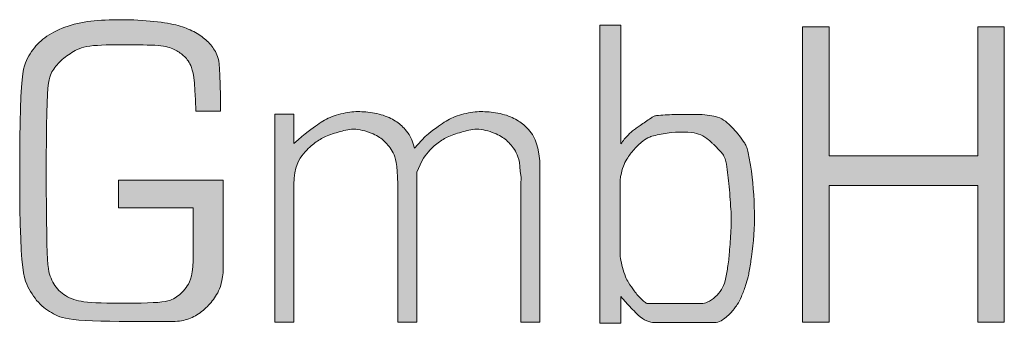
# Model space of a CAD drawing. Header units: metres. Extents: x 0 to 0.185, y 0 to 0.06.
# Tile 17 of 21: x 0.03065 to 0.03444, y 0.05063 to 0.0518. Entities that reach past the tile are written whole.
import ezdxf

# ---------------------------------------------------------------- set-up
doc = ezdxf.new("R2010")
doc.units = ezdxf.units.M
doc.header["$MEASUREMENT"] = 0
doc.layers.add('RAM_Logo_VBL', color=7, linetype='Continuous', lineweight=0, true_color=0x00a06a)

# ---------------------------------------------------------------- blocks, each defined once
blk = doc.blocks.new('vbl_logo')
at = {"layer": 'RAM_Logo_VBL'}
h = blk.add_hatch(color=7, dxfattribs=at)
h.dxf.hatch_style = 1
h.paths.add_polyline_path([(0.0420975, -0.010295), (0.0419443, -0.010295), (0.0419443, -0.011042), (0.0410831, -0.011042), (0.0410831, -0.010295), (0.0409299, -0.010295), (0.0409299, -0.0120033), (0.0410831, -0.0120033), (0.0410831, -0.0112138), (0.0419443, -0.0112138), (0.0419443, -0.0120033), (0.0420975, -0.0120033)])
h.paths.add_polyline_path([(0.0404833, -0.0108421, 0.100787), (0.0404381, -0.0108181, 0.03535), (0.0403922, -0.0108079, 0.029103), (0.0403352, -0.0108028, 0.007645), (0.0402658, -0.0108018, 0.006634), (0.0401857, -0.0108028, 0.017059), (0.0400838, -0.010809, 0.101661), (0.0400673, -0.0108141, 0.021903), (0.040051, -0.010824, 0.005634), (0.0399898, -0.0108657, 0.001074), (0.0399792, -0.0108731, 0.000491), (0.0399562, -0.0108894, 0.05094), (0.0399196, -0.0109214, 0.037774), (0.0398787, -0.0109724), (0.0398787, -0.0102855), (0.0397571, -0.0102855), (0.0397571, -0.0120103), (0.0398787, -0.0120103), (0.0398787, -0.0118553, 0.008763), (0.0399081, -0.0118902, 0.012714), (0.0399295, -0.0119133, 0.004017), (0.0399629, -0.0119472, 0.008527), (0.039979, -0.0119628, 0.080388), (0.0400293, -0.0119965, 0.107919), (0.0400735, -0.0120061), (0.0402315, -0.0120061), (0.0404205, -0.0120061, 0.134425), (0.0404583, -0.0119958, 0.073968), (0.0405128, -0.0119515, 0.039098), (0.0405514, -0.0119021, 0.047092), (0.0405759, -0.0118561, 0.017596), (0.0406001, -0.0117921, 0.023266), (0.0406144, -0.0117423, 0.015926), (0.0406212, -0.0117092, 0.006438), (0.0406342, -0.0116266, 0.03861), (0.0406513, -0.0113699, 0.036181), (0.0406285, -0.0110964, 0.015846), (0.0406128, -0.0110138, 0.046484), (0.040604, -0.0109864, 0.048412), (0.0405915, -0.0109637, 0.020482), (0.0405551, -0.0109146, 0.050203)])
h.paths.add_polyline_path([(0.0402895, -0.0109074, -0.15233), (0.0403855, -0.010949, -0.006331), (0.0404043, -0.0109656, -0.009788), (0.0404161, -0.0109768, -0.018432), (0.0404599, -0.0110231, -0.047154), (0.0404746, -0.0110434, -0.088583), (0.0404859, -0.0110738, -0.022181), (0.0405033, -0.0112016, -0.006558), (0.0405148, -0.0113508, -0.01638), (0.0405167, -0.0114108, -0.01299), (0.040515, -0.0114741, -0.006534), (0.0405066, -0.0115997, -0.018696), (0.0404962, -0.011688, -0.021202), (0.0404809, -0.0117649, -0.07622), (0.0404601, -0.0118154, -0.075234), (0.0404247, -0.0118579, -0.070092), (0.0403785, -0.0118887, -0.112267), (0.0403445, -0.0118964), (0.0401856, -0.0118964), (0.0400364, -0.0118964, -0.167637), (0.04002, -0.0118908, -0.047538), (0.039977, -0.0118499, -0.022444), (0.0399559, -0.0118234, -0.01285), (0.0399224, -0.0117745, -0.047058), (0.0399055, -0.0117421, -0.03002), (0.0398871, -0.0116879, -0.011763), (0.0398759, -0.0116337, -0.044928), (0.0398746, -0.0116192), (0.0398746, -0.0114231), (0.0398746, -0.0111827, -0.055761), (0.0398777, -0.0111551, -0.027868), (0.0398929, -0.0111019, -0.058), (0.039913, -0.0110603, -0.038347), (0.0399548, -0.0110045, -0.04522), (0.0400048, -0.0109569, -0.06667), (0.0400452, -0.0109328, -0.035268), (0.0400573, -0.0109286, -0.010504), (0.040099, -0.0109183, -0.08228)], flags=16)
h.paths.add_polyline_path([(0.0393662, -0.0109191), (0.0393583, -0.010908), (0.0393506, -0.0108985), (0.0393433, -0.01089), (0.0393363, -0.0108823), (0.0393295, -0.0108752), (0.0393227, -0.0108687), (0.0393159, -0.0108626), (0.0393089, -0.0108568), (0.0393017, -0.0108513), (0.0392941, -0.0108459), (0.0392861, -0.0108405), (0.0392775, -0.0108352), (0.0392685, -0.0108301), (0.039259, -0.010825), (0.039249, -0.0108202), (0.0392385, -0.0108157), (0.0392275, -0.0108114), (0.0392159, -0.0108074), (0.0392039, -0.0108038), (0.0391914, -0.0108005), (0.0391787, -0.0107976), (0.0391658, -0.0107951), (0.0391528, -0.0107928), (0.0391399, -0.0107909), (0.0391273, -0.0107893), (0.039115, -0.010788), (0.0391031, -0.010787), (0.0390915, -0.0107863), (0.0390801, -0.0107859), (0.0390688, -0.0107858), (0.0390575, -0.0107861), (0.039046, -0.0107868), (0.0390343, -0.0107879), (0.0390221, -0.0107894), (0.0390094, -0.0107913), (0.0389964, -0.0107936), (0.0389832, -0.0107963), (0.0389699, -0.0107993), (0.0389567, -0.0108027), (0.0389438, -0.0108064), (0.0389312, -0.0108104), (0.0389192, -0.0108147), (0.0389079, -0.0108192), (0.0388971, -0.0108241), (0.0388867, -0.0108292), (0.0388765, -0.0108348), (0.0388663, -0.0108408), (0.0388561, -0.0108472), (0.0388455, -0.0108541), (0.0388344, -0.0108616), (0.0388228, -0.0108698), (0.0388102, -0.0108788), (0.0387963, -0.0108891), (0.038781, -0.010901), (0.0387639, -0.0109147), (0.0387447, -0.0109306), (0.0386843, -0.010998), (0.038677, -0.0109714), (0.0386693, -0.01095), (0.0386614, -0.0109328), (0.0386534, -0.0109191), (0.0386455, -0.010908), (0.0386379, -0.0108985), (0.0386306, -0.01089), (0.0386236, -0.0108823), (0.0386167, -0.0108752), (0.0386099, -0.0108687), (0.0386031, -0.0108626), (0.0385962, -0.0108568), (0.0385889, -0.0108513), (0.0385814, -0.0108459), (0.0385733, -0.0108405), (0.0385648, -0.0108352), (0.0385558, -0.0108301), (0.0385463, -0.010825), (0.0385363, -0.0108202), (0.0385258, -0.0108157), (0.0385148, -0.0108114), (0.0385032, -0.0108074), (0.0384912, -0.0108038), (0.0384787, -0.0108005), (0.0384659, -0.0107976), (0.038453, -0.0107951), (0.0384401, -0.0107928), (0.0384272, -0.0107909), (0.0384146, -0.0107893), (0.0384022, -0.010788), (0.0383903, -0.010787), (0.0383787, -0.0107863), (0.0383674, -0.0107859), (0.0383561, -0.0107858), (0.0383448, -0.0107861), (0.0383333, -0.0107868), (0.0383215, -0.0107879), (0.0383094, -0.0107894), (0.0382967, -0.0107913), (0.0382837, -0.0107936), (0.0382705, -0.0107963), (0.0382572, -0.0107993), (0.038244, -0.0108027), (0.038231, -0.0108064), (0.0382185, -0.0108104), (0.0382065, -0.0108147), (0.0381952, -0.0108192), (0.0381844, -0.0108241), (0.038174, -0.0108292), (0.0381638, -0.0108348), (0.0381536, -0.0108408), (0.0381433, -0.0108472), (0.0381327, -0.0108541), (0.0381217, -0.0108616), (0.03811, -0.0108698), (0.0380974, -0.0108788), (0.0380836, -0.0108891), (0.0380683, -0.010901), (0.0380512, -0.0109147), (0.038032, -0.0109306), (0.0380104, -0.010949), (0.0379862, -0.0109702), (0.0379862, -0.0108), (0.037876, -0.0108), (0.037876, -0.0120033), (0.0379862, -0.0120033), (0.0379862, -0.0112073), (0.0379876, -0.0111713), (0.0379914, -0.0111403), (0.0379972, -0.0111138), (0.0380045, -0.0110913), (0.0380131, -0.0110721), (0.0380224, -0.0110557), (0.0380321, -0.0110417), (0.0380418, -0.0110294), (0.0380512, -0.0110184), (0.0380602, -0.0110086), (0.0380688, -0.0109997), (0.0380771, -0.0109917), (0.0380852, -0.0109845), (0.038093, -0.0109779), (0.0381005, -0.0109718), (0.0381079, -0.0109662), (0.0381152, -0.0109609), (0.0381224, -0.0109559), (0.0381297, -0.0109512), (0.0381371, -0.0109466), (0.0381447, -0.0109423), (0.0381526, -0.0109381), (0.0381609, -0.010934), (0.0381696, -0.01093), (0.038179, -0.0109261), (0.0381888, -0.0109223), (0.038199, -0.0109185), (0.0382096, -0.0109148), (0.0382204, -0.0109112), (0.0382313, -0.0109078), (0.0382423, -0.0109044), (0.0382533, -0.0109012), (0.0382643, -0.0108981), (0.0382752, -0.0108952), (0.0382861, -0.0108927), (0.0382972, -0.0108906), (0.0383084, -0.010889), (0.0383199, -0.010888), (0.0383317, -0.0108877), (0.038344, -0.0108882), (0.0383566, -0.0108895), (0.0383696, -0.0108917), (0.0383826, -0.0108945), (0.0383957, -0.0108979), (0.0384085, -0.0109018), (0.0384209, -0.010906), (0.0384328, -0.0109105), (0.038444, -0.0109152), (0.0384543, -0.0109199), (0.0384638, -0.0109248), (0.0384726, -0.0109297), (0.0384809, -0.0109349), (0.0384887, -0.0109402), (0.038496, -0.0109459), (0.0385032, -0.0109518), (0.0385101, -0.010958), (0.0385169, -0.0109647), (0.0385237, -0.0109717), (0.0385303, -0.0109792), (0.0385367, -0.0109872), (0.0385429, -0.0109957), (0.0385489, -0.0110046), (0.0385547, -0.0110142), (0.0385601, -0.0110243), (0.0385653, -0.0110352), (0.03857, -0.0110476), (0.0385742, -0.0110625), (0.0385778, -0.0110808), (0.0385808, -0.0111035), (0.0385831, -0.0111316), (0.0385845, -0.0111638), (0.038587, -0.0112073), (0.038587, -0.0120033), (0.0386972, -0.0120033), (0.0386972, -0.0111371), (0.0387258, -0.0110721), (0.0387351, -0.0110557), (0.0387449, -0.0110417), (0.0387546, -0.0110294), (0.0387639, -0.0110184), (0.0387729, -0.0110086), (0.0387815, -0.0109997), (0.0387899, -0.0109917), (0.0387979, -0.0109845), (0.0388057, -0.0109779), (0.0388133, -0.0109718), (0.0388207, -0.0109662), (0.038828, -0.0109609), (0.0388352, -0.0109559), (0.0388424, -0.0109512), (0.0388498, -0.0109466), (0.0388574, -0.0109423), (0.0388653, -0.0109381), (0.0388736, -0.010934), (0.0388824, -0.01093), (0.0388917, -0.0109261), (0.0389015, -0.0109223), (0.0389118, -0.0109185), (0.0389223, -0.0109148), (0.0389331, -0.0109112), (0.0389441, -0.0109078), (0.0389551, -0.0109044), (0.0389661, -0.0109012), (0.038977, -0.0108981), (0.0389879, -0.0108952), (0.0389989, -0.0108927), (0.0390099, -0.0108906), (0.0390212, -0.010889), (0.0390327, -0.010888), (0.0390445, -0.0108877), (0.0390567, -0.0108882), (0.0390693, -0.0108895), (0.0390823, -0.0108917), (0.0390954, -0.0108945), (0.0391084, -0.0108979), (0.0391212, -0.0109018), (0.0391337, -0.010906), (0.0391455, -0.0109105), (0.0391567, -0.0109152), (0.039167, -0.0109199), (0.0391765, -0.0109248), (0.0391854, -0.0109297), (0.0391936, -0.0109349), (0.0392014, -0.0109402), (0.0392088, -0.0109459), (0.0392159, -0.0109518), (0.0392228, -0.010958), (0.0392297, -0.0109647), (0.0392364, -0.0109717), (0.039243, -0.0109792), (0.0392494, -0.0109872), (0.0392557, -0.0109957), (0.0392617, -0.0110046), (0.0392674, -0.0110142), (0.0392729, -0.0110243), (0.039278, -0.0110352), (0.0392827, -0.0110476), (0.0392869, -0.0110625), (0.0392906, -0.0110808), (0.0392936, -0.0111035), (0.0392958, -0.0111316), (0.0393009, -0.0111658), (0.0392997, -0.0112073), (0.0392997, -0.0120033), (0.03941, -0.0120033), (0.03941, -0.01107), (0.0394038, -0.0110306), (0.039397, -0.010998), (0.0393897, -0.0109714), (0.039382, -0.01095), (0.0393741, -0.0109328)])
h.paths.add_polyline_path([(0.0374689, -0.0103646), (0.0374608, -0.0103582), (0.0374524, -0.0103519), (0.0374437, -0.0103458), (0.0374347, -0.0103398), (0.0374253, -0.0103341), (0.0374156, -0.0103285), (0.0374057, -0.0103232), (0.0373954, -0.010318), (0.037385, -0.0103131), (0.0373742, -0.0103084), (0.0373632, -0.0103039), (0.037352, -0.0102996), (0.0373404, -0.0102955), (0.0373283, -0.0102917), (0.0373156, -0.010288), (0.037302, -0.0102845), (0.0372875, -0.0102812), (0.0372719, -0.010278), (0.0372551, -0.010275), (0.0372369, -0.010272), (0.0372175, -0.0102692), (0.037197, -0.0102666), (0.0371756, -0.0102642), (0.0371533, -0.010262), (0.0371304, -0.01026), (0.037107, -0.0102583), (0.0370832, -0.0102569), (0.0370592, -0.0102558), (0.037035, -0.010255), (0.0370109, -0.0102545), (0.0369869, -0.0102543), (0.0369631, -0.0102544), (0.0369396, -0.0102548), (0.0369166, -0.0102554), (0.0368942, -0.0102563), (0.0368724, -0.0102575), (0.0368512, -0.0102589), (0.0368305, -0.0102607), (0.0368104, -0.0102629), (0.0367906, -0.0102655), (0.0367713, -0.0102686), (0.0367522, -0.0102721), (0.0367334, -0.0102761), (0.0367147, -0.0102808), (0.0366964, -0.0102859), (0.0366784, -0.0102916), (0.0366608, -0.0102976), (0.0366438, -0.0103041), (0.0366273, -0.010311), (0.0366116, -0.0103182), (0.0365966, -0.0103258), (0.0365824, -0.0103335), (0.036569, -0.0103416), (0.0365564, -0.0103499), (0.0365444, -0.0103585), (0.0365331, -0.0103674), (0.0365223, -0.0103766), (0.036512, -0.0103862), (0.0365022, -0.010396), (0.0364928, -0.0104062), (0.0364838, -0.0104168), (0.0364751, -0.0104277), (0.0364669, -0.0104391), (0.0364591, -0.010451), (0.0364517, -0.0104633), (0.0364448, -0.0104761), (0.0364382, -0.0104895), (0.0364321, -0.0105037), (0.0364265, -0.0105202), (0.0364214, -0.0105409), (0.0364167, -0.0105673), (0.0364125, -0.0106014), (0.0364089, -0.0106449), (0.0364058, -0.0106995), (0.0364032, -0.010767), (0.0364012, -0.0108482), (0.0363998, -0.0109404), (0.036399, -0.0110399), (0.0363988, -0.0111431), (0.0363993, -0.0112463), (0.0364004, -0.0113458), (0.0364022, -0.011438), (0.0364046, -0.0115192), (0.0364078, -0.0115867), (0.0364116, -0.0116413), (0.0364161, -0.0116848), (0.0364211, -0.011719), (0.0364268, -0.0117457), (0.0364329, -0.0117667), (0.0364395, -0.0117838), (0.0364465, -0.0117988), (0.036454, -0.0118131), (0.0364618, -0.011827), (0.0364701, -0.0118404), (0.0364787, -0.0118534), (0.0364877, -0.0118658), (0.036497, -0.0118777), (0.0365067, -0.0118889), (0.0365167, -0.0118994), (0.036527, -0.0119092), (0.0365376, -0.0119183), (0.0365485, -0.0119267), (0.0365596, -0.0119346), (0.0365709, -0.0119419), (0.0365825, -0.0119487), (0.0365942, -0.0119551), (0.0366061, -0.0119611), (0.0366183, -0.0119668), (0.0366314, -0.011972), (0.0366464, -0.0119769), (0.036664, -0.0119814), (0.0366851, -0.0119854), (0.0367106, -0.0119889), (0.0367412, -0.0119919), (0.0367779, -0.0119944), (0.0368211, -0.0119963), (0.0368693, -0.0119978), (0.036921, -0.0119989), (0.0369744, -0.0119996), (0.0370277, -0.012), (0.0370793, -0.0120002), (0.0371273, -0.0120003), (0.0371701, -0.0120003), (0.0372063, -0.0120003), (0.0372364, -0.0120002), (0.0372612, -0.0120001), (0.0372815, -0.0119997), (0.0372982, -0.0119991), (0.0373122, -0.0119983), (0.0373243, -0.0119971), (0.0373353, -0.0119954), (0.037346, -0.0119934), (0.0373565, -0.0119909), (0.0373667, -0.0119879), (0.0373768, -0.0119846), (0.0373867, -0.0119807), (0.0373965, -0.0119765), (0.0374061, -0.0119718), (0.0374156, -0.0119667), (0.0374249, -0.0119611), (0.0374341, -0.0119552), (0.0374431, -0.011949), (0.0374519, -0.0119424), (0.0374605, -0.0119355), (0.0374689, -0.0119283), (0.037477, -0.0119209), (0.0374849, -0.0119134), (0.0374924, -0.0119056), (0.0374997, -0.0118977), (0.0375067, -0.0118895), (0.0375135, -0.011881), (0.03752, -0.0118723), (0.0375264, -0.0118632), (0.0375326, -0.0118538), (0.0375387, -0.011844), (0.0375446, -0.0118337), (0.0375503, -0.0118226), (0.0375557, -0.0118103), (0.0375607, -0.0117965), (0.0375654, -0.0117806), (0.0375695, -0.0117625), (0.037573, -0.0117416), (0.0375758, -0.0117176), (0.0375758, -0.0111833), (0.0369712, -0.0111833), (0.0369712, -0.0113431), (0.0374034, -0.0113431), (0.0374034, -0.0116477), (0.0374011, -0.0116828), (0.0373977, -0.0117118), (0.0373934, -0.0117356), (0.0373881, -0.011755), (0.0373822, -0.0117707), (0.0373757, -0.0117836), (0.0373688, -0.0117945), (0.0373616, -0.0118041), (0.0373542, -0.0118132), (0.0373466, -0.0118219), (0.0373389, -0.0118301), (0.037331, -0.0118378), (0.037323, -0.0118451), (0.0373148, -0.0118518), (0.0373064, -0.011858), (0.0372979, -0.0118637), (0.0372891, -0.0118689), (0.0372796, -0.0118735), (0.0372686, -0.0118775), (0.0372556, -0.0118811), (0.0372399, -0.0118842), (0.0372209, -0.0118869), (0.037198, -0.0118891), (0.0371705, -0.0118909), (0.0371382, -0.0118923), (0.0371019, -0.0118933), (0.0370629, -0.0118939), (0.0370224, -0.0118942), (0.0369816, -0.0118942), (0.0369416, -0.0118939), (0.0369038, -0.0118933), (0.0368694, -0.0118923), (0.0368392, -0.0118912), (0.0368131, -0.0118897), (0.0367904, -0.0118879), (0.0367708, -0.0118857), (0.0367537, -0.0118831), (0.0367385, -0.01188), (0.0367247, -0.0118764), (0.0367118, -0.0118723), (0.0366994, -0.0118676), (0.0366874, -0.0118623), (0.0366758, -0.0118565), (0.0366647, -0.0118501), (0.0366541, -0.0118433), (0.0366441, -0.0118359), (0.0366346, -0.0118281), (0.0366258, -0.0118198), (0.0366176, -0.0118111), (0.03661, -0.0118019), (0.036603, -0.0117923), (0.0365965, -0.0117823), (0.0365907, -0.0117719), (0.0365853, -0.0117611), (0.0365804, -0.0117499), (0.036576, -0.0117384), (0.036572, -0.0117263), (0.0365684, -0.0117121), (0.0365653, -0.0116941), (0.0365625, -0.0116708), (0.0365601, -0.0116402), (0.0365581, -0.0116009), (0.0365564, -0.011551), (0.036555, -0.0114889), (0.0365539, -0.0114138), (0.0365532, -0.0113282), (0.0365528, -0.0112358), (0.0365527, -0.0111401), (0.0365529, -0.0110446), (0.0365536, -0.0109528), (0.0365546, -0.0108683), (0.0365559, -0.0107946), (0.0365577, -0.0107343), (0.0365599, -0.0106867), (0.0365624, -0.0106498), (0.0365654, -0.010622), (0.0365687, -0.0106014), (0.0365723, -0.0105863), (0.0365764, -0.010575), (0.0365808, -0.0105656), (0.0365855, -0.0105567), (0.0365906, -0.010548), (0.0365961, -0.0105395), (0.0366019, -0.0105312), (0.0366082, -0.0105231), (0.0366148, -0.0105151), (0.0366217, -0.0105073), (0.0366291, -0.0104996), (0.0366369, -0.0104922), (0.036645, -0.0104848), (0.0366535, -0.0104777), (0.0366622, -0.0104707), (0.0366713, -0.0104639), (0.0366805, -0.0104573), (0.0366901, -0.0104509), (0.0366997, -0.0104446), (0.0367096, -0.0104386), (0.03672, -0.0104328), (0.036731, -0.0104273), (0.0367429, -0.0104222), (0.0367561, -0.0104176), (0.0367708, -0.0104134), (0.0367873, -0.0104098), (0.0368057, -0.0104068), (0.0368263, -0.0104044), (0.036849, -0.0104027), (0.0368732, -0.0104014), (0.0368988, -0.0104006), (0.0369254, -0.0104), (0.0369526, -0.0103998), (0.0369803, -0.0103997), (0.037008, -0.0103997), (0.0370354, -0.0103997), (0.0370623, -0.0103997), (0.0370884, -0.0103999), (0.0371136, -0.0104002), (0.0371375, -0.0104007), (0.03716, -0.0104014), (0.0371808, -0.0104025), (0.0371997, -0.0104039), (0.0372165, -0.0104056), (0.0372313, -0.0104078), (0.0372444, -0.0104102), (0.0372561, -0.010413), (0.0372665, -0.010416), (0.0372759, -0.0104193), (0.0372845, -0.0104228), (0.0372926, -0.0104265), (0.0373003, -0.0104304), (0.0373078, -0.0104344), (0.0373149, -0.0104386), (0.0373218, -0.010443), (0.0373284, -0.0104475), (0.0373348, -0.0104522), (0.0373409, -0.0104572), (0.0373501, -0.010465), (0.0373581, -0.0104732), (0.0373635, -0.0104793), (0.0373688, -0.0104859), (0.0373739, -0.0104931), (0.0373788, -0.0105012), (0.0373837, -0.0105101), (0.0373884, -0.0105201), (0.0373931, -0.0105315), (0.0373976, -0.0105456), (0.0374019, -0.0105643), (0.0374059, -0.0105891), (0.0374096, -0.0106217), (0.0374129, -0.0106638), (0.0374158, -0.0107172), (0.0374181, -0.0107834), (0.0375609, -0.0107834), (0.0375606, -0.0106972), (0.0375596, -0.0106295), (0.0375581, -0.0105776), (0.0375561, -0.0105391), (0.0375537, -0.0105113), (0.0375508, -0.0104918), (0.0375475, -0.0104779), (0.0375439, -0.0104671), (0.03754, -0.0104573), (0.0375358, -0.0104479), (0.0375313, -0.010439), (0.0375265, -0.0104305), (0.0375214, -0.0104223), (0.037516, -0.0104144), (0.0375102, -0.0104068), (0.0375042, -0.0103994), (0.0374978, -0.0103921), (0.037491, -0.010385), (0.037484, -0.010378), (0.0374766, -0.0103712)])
at = {"layer": 'RAM_Logo_VBL', "color": 7, "lineweight": 0}
for points in [[(0.0369712, -0.0113431), (0.0374034, -0.0113431), (0.0374034, -0.0116477), (0.0374011, -0.0116828), (0.0373977, -0.0117118), (0.0373934, -0.0117356), (0.0373881, -0.011755), (0.0373822, -0.0117707), (0.0373757, -0.0117836), (0.0373688, -0.0117945), (0.0373616, -0.0118041), (0.0373542, -0.0118132), (0.0373466, -0.0118219), (0.0373389, -0.0118301), (0.037331, -0.0118378), (0.037323, -0.0118451), (0.0373148, -0.0118518), (0.0373064, -0.011858), (0.0372979, -0.0118637), (0.0372891, -0.0118689), (0.0372796, -0.0118735), (0.0372686, -0.0118775), (0.0372556, -0.0118811), (0.0372399, -0.0118842), (0.0372209, -0.0118869), (0.037198, -0.0118891), (0.0371705, -0.0118909), (0.0371382, -0.0118923), (0.0371019, -0.0118933), (0.0370629, -0.0118939), (0.0370224, -0.0118942), (0.0369816, -0.0118942), (0.0369416, -0.0118939), (0.0369038, -0.0118933), (0.0368694, -0.0118923), (0.0368392, -0.0118912), (0.0368131, -0.0118897), (0.0367904, -0.0118879), (0.0367708, -0.0118857), (0.0367537, -0.0118831), (0.0367385, -0.01188), (0.0367247, -0.0118764), (0.0367118, -0.0118723), (0.0366994, -0.0118676), (0.0366874, -0.0118623), (0.0366758, -0.0118565), (0.0366647, -0.0118501), (0.0366541, -0.0118433), (0.0366441, -0.0118359), (0.0366346, -0.0118281), (0.0366258, -0.0118198), (0.0366176, -0.0118111), (0.03661, -0.0118019), (0.036603, -0.0117923), (0.0365965, -0.0117823), (0.0365907, -0.0117719), (0.0365853, -0.0117611), (0.0365804, -0.0117499), (0.036576, -0.0117384), (0.036572, -0.0117263), (0.0365684, -0.0117121), (0.0365653, -0.0116941), (0.0365625, -0.0116708), (0.0365601, -0.0116402), (0.0365581, -0.0116009), (0.0365564, -0.011551), (0.036555, -0.0114889), (0.0365539, -0.0114138), (0.0365532, -0.0113282), (0.0365528, -0.0112358), (0.0365527, -0.0111401), (0.0365529, -0.0110446), (0.0365536, -0.0109528), (0.0365546, -0.0108683), (0.0365559, -0.0107946), (0.0365577, -0.0107343), (0.0365599, -0.0106867), (0.0365624, -0.0106498), (0.0365654, -0.010622), (0.0365687, -0.0106014), (0.0365723, -0.0105863), (0.0365764, -0.010575), (0.0365808, -0.0105656), (0.0365855, -0.0105567), (0.0365906, -0.010548), (0.0365961, -0.0105395), (0.0366019, -0.0105312), (0.0366082, -0.0105231), (0.0366148, -0.0105151), (0.0366217, -0.0105073), (0.0366291, -0.0104996), (0.0366369, -0.0104922), (0.036645, -0.0104848), (0.0366535, -0.0104777), (0.0366622, -0.0104707), (0.0366713, -0.0104639), (0.0366805, -0.0104573), (0.0366901, -0.0104509), (0.0366997, -0.0104446), (0.0367096, -0.0104386), (0.03672, -0.0104328), (0.036731, -0.0104273), (0.0367429, -0.0104222), (0.0367561, -0.0104176), (0.0367708, -0.0104134), (0.0367873, -0.0104098), (0.0368057, -0.0104068), (0.0368263, -0.0104044), (0.036849, -0.0104027), (0.0368732, -0.0104014), (0.0368988, -0.0104006), (0.0369254, -0.0104), (0.0369526, -0.0103998), (0.0369803, -0.0103997), (0.037008, -0.0103997), (0.0370354, -0.0103997), (0.0370623, -0.0103997), (0.0370884, -0.0103999), (0.0371136, -0.0104002), (0.0371375, -0.0104007), (0.03716, -0.0104014), (0.0371808, -0.0104025), (0.0371997, -0.0104039), (0.0372165, -0.0104056), (0.0372313, -0.0104078), (0.0372444, -0.0104102), (0.0372561, -0.010413), (0.0372665, -0.010416), (0.0372759, -0.0104193), (0.0372845, -0.0104228), (0.0372926, -0.0104265), (0.0373003, -0.0104304), (0.0373078, -0.0104344), (0.0373149, -0.0104386), (0.0373218, -0.010443), (0.0373284, -0.0104475), (0.0373348, -0.0104522), (0.0373409, -0.0104572), (0.0373469, -0.0104623), (0.0373526, -0.0104676), (0.0373581, -0.0104732), (0.0373635, -0.0104793), (0.0373688, -0.0104859), (0.0373739, -0.0104931), (0.0373788, -0.0105012), (0.0373837, -0.0105101), (0.0373884, -0.0105201), (0.0373931, -0.0105315), (0.0373976, -0.0105456), (0.0374019, -0.0105643), (0.0374059, -0.0105891), (0.0374096, -0.0106217), (0.0374129, -0.0106638), (0.0374158, -0.0107172), (0.0374181, -0.0107834), (0.0375609, -0.0107834), (0.0375606, -0.0106972), (0.0375596, -0.0106295), (0.0375581, -0.0105776), (0.0375561, -0.0105391), (0.0375537, -0.0105113), (0.0375508, -0.0104918), (0.0375475, -0.0104779), (0.0375439, -0.0104671), (0.03754, -0.0104573), (0.0375358, -0.0104479), (0.0375313, -0.010439), (0.0375265, -0.0104305), (0.0375214, -0.0104223), (0.037516, -0.0104144), (0.0375102, -0.0104068), (0.0375042, -0.0103994), (0.0374978, -0.0103921), (0.037491, -0.010385), (0.037484, -0.010378), (0.0374766, -0.0103712), (0.0374689, -0.0103646), (0.0374608, -0.0103582), (0.0374524, -0.0103519), (0.0374437, -0.0103458), (0.0374347, -0.0103398), (0.0374253, -0.0103341), (0.0374156, -0.0103285), (0.0374057, -0.0103232), (0.0373954, -0.010318), (0.037385, -0.0103131), (0.0373742, -0.0103084), (0.0373632, -0.0103039), (0.037352, -0.0102996), (0.0373404, -0.0102955), (0.0373283, -0.0102917), (0.0373156, -0.010288), (0.037302, -0.0102845), (0.0372875, -0.0102812), (0.0372719, -0.010278), (0.0372551, -0.010275), (0.0372369, -0.010272), (0.0372175, -0.0102692), (0.037197, -0.0102666), (0.0371756, -0.0102642), (0.0371533, -0.010262), (0.0371304, -0.01026), (0.037107, -0.0102583), (0.0370832, -0.0102569), (0.0370592, -0.0102558), (0.037035, -0.010255), (0.0370109, -0.0102545), (0.0369869, -0.0102543), (0.0369631, -0.0102544), (0.0369396, -0.0102548), (0.0369166, -0.0102554), (0.0368942, -0.0102563), (0.0368724, -0.0102575), (0.0368512, -0.0102589), (0.0368305, -0.0102607), (0.0368104, -0.0102629), (0.0367906, -0.0102655), (0.0367713, -0.0102686), (0.0367522, -0.0102721), (0.0367334, -0.0102761), (0.0367147, -0.0102808), (0.0366964, -0.0102859), (0.0366784, -0.0102916), (0.0366608, -0.0102976), (0.0366438, -0.0103041), (0.0366273, -0.010311), (0.0366116, -0.0103182), (0.0365966, -0.0103258), (0.0365824, -0.0103335), (0.036569, -0.0103416), (0.0365564, -0.0103499), (0.0365444, -0.0103585), (0.0365331, -0.0103674), (0.0365223, -0.0103766), (0.036512, -0.0103862), (0.0365022, -0.010396), (0.0364928, -0.0104062), (0.0364838, -0.0104168), (0.0364751, -0.0104277), (0.0364669, -0.0104391), (0.0364591, -0.010451), (0.0364517, -0.0104633), (0.0364448, -0.0104761), (0.0364382, -0.0104895), (0.0364321, -0.0105037), (0.0364265, -0.0105202), (0.0364214, -0.0105409), (0.0364167, -0.0105673), (0.0364125, -0.0106014), (0.0364089, -0.0106449), (0.0364058, -0.0106995), (0.0364032, -0.010767), (0.0364012, -0.0108482), (0.0363998, -0.0109404), (0.036399, -0.0110399), (0.0363988, -0.0111431), (0.0363993, -0.0112463), (0.0364004, -0.0113458), (0.0364022, -0.011438), (0.0364046, -0.0115192), (0.0364078, -0.0115867), (0.0364116, -0.0116413), (0.0364161, -0.0116848), (0.0364211, -0.011719), (0.0364268, -0.0117457), (0.0364329, -0.0117667), (0.0364395, -0.0117838), (0.0364465, -0.0117988), (0.036454, -0.0118131), (0.0364618, -0.011827), (0.0364701, -0.0118404), (0.0364787, -0.0118534), (0.0364877, -0.0118658), (0.036497, -0.0118777), (0.0365067, -0.0118889), (0.0365167, -0.0118994), (0.036527, -0.0119092), (0.0365376, -0.0119183), (0.0365485, -0.0119267), (0.0365596, -0.0119346), (0.0365709, -0.0119419), (0.0365825, -0.0119487), (0.0365942, -0.0119551), (0.0366061, -0.0119611), (0.0366183, -0.0119668), (0.0366314, -0.011972), (0.0366464, -0.0119769), (0.036664, -0.0119814), (0.0366851, -0.0119854), (0.0367106, -0.0119889), (0.0367412, -0.0119919), (0.0367779, -0.0119944), (0.0368211, -0.0119963), (0.0368693, -0.0119978), (0.036921, -0.0119989), (0.0369744, -0.0119996), (0.0370277, -0.012), (0.0370793, -0.0120002), (0.0371273, -0.0120003), (0.0371701, -0.0120003), (0.0372063, -0.0120003), (0.0372364, -0.0120002), (0.0372612, -0.0120001), (0.0372815, -0.0119997), (0.0372982, -0.0119991), (0.0373122, -0.0119983), (0.0373243, -0.0119971), (0.0373353, -0.0119954), (0.037346, -0.0119934), (0.0373565, -0.0119909), (0.0373667, -0.0119879), (0.0373768, -0.0119846), (0.0373867, -0.0119807), (0.0373965, -0.0119765), (0.0374061, -0.0119718), (0.0374156, -0.0119667), (0.0374249, -0.0119611), (0.0374341, -0.0119552), (0.0374431, -0.011949), (0.0374519, -0.0119424), (0.0374605, -0.0119355), (0.0374689, -0.0119283), (0.037477, -0.0119209), (0.0374849, -0.0119134), (0.0374924, -0.0119056), (0.0374997, -0.0118977), (0.0375067, -0.0118895), (0.0375135, -0.011881), (0.03752, -0.0118723), (0.0375264, -0.0118632), (0.0375326, -0.0118538), (0.0375387, -0.011844), (0.0375446, -0.0118337), (0.0375503, -0.0118226), (0.0375557, -0.0118103), (0.0375607, -0.0117965), (0.0375654, -0.0117806), (0.0375695, -0.0117625), (0.037573, -0.0117416), (0.0375758, -0.0117176), (0.0375758, -0.0111833), (0.0369712, -0.0111833)], [(0.0409299, -0.0120033), (0.0410831, -0.0120033), (0.0410831, -0.0112138), (0.0419443, -0.0112138), (0.0419443, -0.0120033), (0.0420975, -0.0120033), (0.0420975, -0.010295), (0.0419443, -0.010295), (0.0419443, -0.011042), (0.0410831, -0.011042), (0.0410831, -0.010295), (0.0409299, -0.010295)]]:
    blk.add_lwpolyline(points, close=True, dxfattribs=at)
blk.add_lwpolyline([(0.0398787, -0.0102855), (0.0398787, -0.0109724, -0.037774), (0.0399196, -0.0109214, -0.05094), (0.0399562, -0.0108894, -0.000491), (0.0399792, -0.0108731, -0.001074), (0.0399898, -0.0108657, -0.005634), (0.040051, -0.010824, -0.021903), (0.0400673, -0.0108141, -0.101661), (0.0400838, -0.010809, -0.017059), (0.0401857, -0.0108028, -0.006634), (0.0402658, -0.0108018, -0.007645), (0.0403352, -0.0108028, -0.029103), (0.0403922, -0.0108079, -0.03535), (0.0404381, -0.0108181, -0.100787), (0.0404833, -0.0108421, -0.050203), (0.0405551, -0.0109146, -0.020482), (0.0405915, -0.0109637, -0.048412), (0.040604, -0.0109864, -0.046484), (0.0406128, -0.0110138, -0.015846), (0.0406285, -0.0110964, -0.036181), (0.0406513, -0.0113699, -0.03861), (0.0406342, -0.0116266, -0.006438), (0.0406212, -0.0117092, -0.015926), (0.0406144, -0.0117423, -0.023266), (0.0406001, -0.0117921, -0.017596), (0.0405759, -0.0118561, -0.047092), (0.0405514, -0.0119021, -0.039098), (0.0405128, -0.0119515, -0.073968), (0.0404583, -0.0119958, -0.134425), (0.0404205, -0.0120061), (0.0402315, -0.0120061), (0.0400735, -0.0120061, -0.107919), (0.0400293, -0.0119965, -0.080388), (0.039979, -0.0119628, -0.008527), (0.0399629, -0.0119472, -0.004017), (0.0399295, -0.0119133, -0.012714), (0.0399081, -0.0118902, -0.008763), (0.0398787, -0.0118553), (0.0398787, -0.0120103), (0.0397571, -0.0120103), (0.0397571, -0.0102855)], format="xyb", close=True, dxfattribs=at)
for points in [[(0.0392997, -0.0112073), (0.0392997, -0.0120033), (0.03941, -0.0120033), (0.03941, -0.01107), (0.0394038, -0.0110306), (0.039397, -0.010998), (0.0393897, -0.0109714), (0.039382, -0.01095), (0.0393741, -0.0109328), (0.0393662, -0.0109191), (0.0393583, -0.010908), (0.0393506, -0.0108985), (0.0393433, -0.01089), (0.0393363, -0.0108823), (0.0393295, -0.0108752), (0.0393227, -0.0108687), (0.0393159, -0.0108626), (0.0393089, -0.0108568), (0.0393017, -0.0108513), (0.0392941, -0.0108459), (0.0392861, -0.0108405), (0.0392775, -0.0108352), (0.0392685, -0.0108301), (0.039259, -0.010825), (0.039249, -0.0108202), (0.0392385, -0.0108157), (0.0392275, -0.0108114), (0.0392159, -0.0108074), (0.0392039, -0.0108038), (0.0391914, -0.0108005), (0.0391787, -0.0107976), (0.0391658, -0.0107951), (0.0391528, -0.0107928), (0.0391399, -0.0107909), (0.0391273, -0.0107893), (0.039115, -0.010788), (0.0391031, -0.010787), (0.0390915, -0.0107863), (0.0390801, -0.0107859), (0.0390688, -0.0107858), (0.0390575, -0.0107861), (0.039046, -0.0107868), (0.0390343, -0.0107879), (0.0390221, -0.0107894), (0.0390094, -0.0107913), (0.0389964, -0.0107936), (0.0389832, -0.0107963), (0.0389699, -0.0107993), (0.0389567, -0.0108027), (0.0389438, -0.0108064), (0.0389312, -0.0108104), (0.0389192, -0.0108147), (0.0389079, -0.0108192), (0.0388971, -0.0108241), (0.0388867, -0.0108292), (0.0388765, -0.0108348), (0.0388663, -0.0108408), (0.0388561, -0.0108472), (0.0388455, -0.0108541), (0.0388344, -0.0108616), (0.0388228, -0.0108698), (0.0388102, -0.0108788), (0.0387963, -0.0108891), (0.038781, -0.010901), (0.0387639, -0.0109147), (0.0387447, -0.0109306), (0.0386843, -0.010998), (0.038677, -0.0109714), (0.0386693, -0.01095), (0.0386614, -0.0109328), (0.0386534, -0.0109191), (0.0386455, -0.010908), (0.0386379, -0.0108985), (0.0386306, -0.01089), (0.0386236, -0.0108823), (0.0386167, -0.0108752), (0.0386099, -0.0108687), (0.0386031, -0.0108626), (0.0385962, -0.0108568), (0.0385889, -0.0108513), (0.0385814, -0.0108459), (0.0385733, -0.0108405), (0.0385648, -0.0108352), (0.0385558, -0.0108301), (0.0385463, -0.010825), (0.0385363, -0.0108202), (0.0385258, -0.0108157), (0.0385148, -0.0108114), (0.0385032, -0.0108074), (0.0384912, -0.0108038), (0.0384787, -0.0108005), (0.0384659, -0.0107976), (0.038453, -0.0107951), (0.0384401, -0.0107928), (0.0384272, -0.0107909), (0.0384146, -0.0107893), (0.0384022, -0.010788), (0.0383903, -0.010787), (0.0383787, -0.0107863), (0.0383674, -0.0107859), (0.0383561, -0.0107858), (0.0383448, -0.0107861), (0.0383333, -0.0107868), (0.0383215, -0.0107879), (0.0383094, -0.0107894), (0.0382967, -0.0107913), (0.0382837, -0.0107936), (0.0382705, -0.0107963), (0.0382572, -0.0107993), (0.038244, -0.0108027), (0.038231, -0.0108064), (0.0382185, -0.0108104), (0.0382065, -0.0108147), (0.0381952, -0.0108192), (0.0381844, -0.0108241), (0.038174, -0.0108292), (0.0381638, -0.0108348), (0.0381536, -0.0108408), (0.0381433, -0.0108472), (0.0381327, -0.0108541), (0.0381217, -0.0108616), (0.03811, -0.0108698), (0.0380974, -0.0108788), (0.0380836, -0.0108891), (0.0380683, -0.010901), (0.0380512, -0.0109147), (0.038032, -0.0109306), (0.0380104, -0.010949), (0.0379862, -0.0109702), (0.0379862, -0.0108), (0.037876, -0.0108), (0.037876, -0.0120033), (0.0379862, -0.0120033), (0.0379862, -0.0112073), (0.0379876, -0.0111713), (0.0379914, -0.0111403), (0.0379972, -0.0111138), (0.0380045, -0.0110913), (0.0380131, -0.0110721), (0.0380224, -0.0110557), (0.0380321, -0.0110417), (0.0380418, -0.0110294), (0.0380512, -0.0110184), (0.0380602, -0.0110086), (0.0380688, -0.0109997), (0.0380771, -0.0109917), (0.0380852, -0.0109845), (0.038093, -0.0109779), (0.0381005, -0.0109718), (0.0381079, -0.0109662), (0.0381152, -0.0109609), (0.0381224, -0.0109559), (0.0381297, -0.0109512), (0.0381371, -0.0109466), (0.0381447, -0.0109423), (0.0381526, -0.0109381), (0.0381609, -0.010934), (0.0381696, -0.01093), (0.038179, -0.0109261), (0.0381888, -0.0109223), (0.038199, -0.0109185), (0.0382096, -0.0109148), (0.0382204, -0.0109112), (0.0382313, -0.0109078), (0.0382423, -0.0109044), (0.0382533, -0.0109012), (0.0382643, -0.0108981), (0.0382752, -0.0108952), (0.0382861, -0.0108927), (0.0382972, -0.0108906), (0.0383084, -0.010889), (0.0383199, -0.010888), (0.0383317, -0.0108877), (0.038344, -0.0108882), (0.0383566, -0.0108895), (0.0383696, -0.0108917), (0.0383826, -0.0108945), (0.0383957, -0.0108979), (0.0384085, -0.0109018), (0.0384209, -0.010906), (0.0384328, -0.0109105), (0.038444, -0.0109152), (0.0384543, -0.0109199), (0.0384638, -0.0109248), (0.0384726, -0.0109297), (0.0384809, -0.0109349), (0.0384887, -0.0109402), (0.038496, -0.0109459), (0.0385032, -0.0109518), (0.0385101, -0.010958), (0.0385169, -0.0109647), (0.0385237, -0.0109717), (0.0385303, -0.0109792), (0.0385367, -0.0109872), (0.0385429, -0.0109957), (0.0385489, -0.0110046), (0.0385547, -0.0110142), (0.0385601, -0.0110243), (0.0385653, -0.0110352), (0.03857, -0.0110476), (0.0385742, -0.0110625), (0.0385778, -0.0110808), (0.0385808, -0.0111035), (0.0385831, -0.0111316), (0.0385845, -0.0111638), (0.038587, -0.0112073)], [(0.038587, -0.0112073), (0.038587, -0.0120033), (0.0386972, -0.0120033), (0.0386972, -0.0111371), (0.0387258, -0.0110721), (0.0387351, -0.0110557), (0.0387449, -0.0110417), (0.0387546, -0.0110294), (0.0387639, -0.0110184), (0.0387729, -0.0110086), (0.0387815, -0.0109997), (0.0387899, -0.0109917), (0.0387979, -0.0109845), (0.0388057, -0.0109779), (0.0388133, -0.0109718), (0.0388207, -0.0109662), (0.038828, -0.0109609), (0.0388352, -0.0109559), (0.0388424, -0.0109512), (0.0388498, -0.0109466), (0.0388574, -0.0109423), (0.0388653, -0.0109381), (0.0388736, -0.010934), (0.0388824, -0.01093), (0.0388917, -0.0109261), (0.0389015, -0.0109223), (0.0389118, -0.0109185), (0.0389223, -0.0109148), (0.0389331, -0.0109112), (0.0389441, -0.0109078), (0.0389551, -0.0109044), (0.0389661, -0.0109012), (0.038977, -0.0108981), (0.0389879, -0.0108952), (0.0389989, -0.0108927), (0.0390099, -0.0108906), (0.0390212, -0.010889), (0.0390327, -0.010888), (0.0390445, -0.0108877), (0.0390567, -0.0108882), (0.0390693, -0.0108895), (0.0390823, -0.0108917), (0.0390954, -0.0108945), (0.0391084, -0.0108979), (0.0391212, -0.0109018), (0.0391337, -0.010906), (0.0391455, -0.0109105), (0.0391567, -0.0109152), (0.039167, -0.0109199), (0.0391765, -0.0109248), (0.0391854, -0.0109297), (0.0391936, -0.0109349), (0.0392014, -0.0109402), (0.0392088, -0.0109459), (0.0392159, -0.0109518), (0.0392228, -0.010958), (0.0392297, -0.0109647), (0.0392364, -0.0109717), (0.039243, -0.0109792), (0.0392494, -0.0109872), (0.0392557, -0.0109957), (0.0392617, -0.0110046), (0.0392674, -0.0110142), (0.0392729, -0.0110243), (0.039278, -0.0110352), (0.0392827, -0.0110476), (0.0392869, -0.0110625), (0.0392906, -0.0110808), (0.0392936, -0.0111035), (0.0392958, -0.0111316), (0.0393009, -0.0111658), (0.0392997, -0.0112073)]]:
    blk.add_lwpolyline(points, dxfattribs=at)
blk.add_lwpolyline([(0.0398871, -0.0116879, 0.03002), (0.0399055, -0.0117421, 0.047058), (0.0399224, -0.0117745, 0.01285), (0.0399559, -0.0118234, 0.022444), (0.039977, -0.0118499, 0.047538), (0.04002, -0.0118908, 0.167637), (0.0400364, -0.0118964), (0.0401856, -0.0118964), (0.0403445, -0.0118964, 0.112267), (0.0403785, -0.0118887, 0.070092), (0.0404247, -0.0118579, 0.075234), (0.0404601, -0.0118154, 0.07622), (0.0404809, -0.0117649, 0.021202), (0.0404962, -0.011688, 0.018696), (0.0405066, -0.0115997, 0.006534), (0.040515, -0.0114741, 0.01299), (0.0405167, -0.0114108, 0.01638), (0.0405148, -0.0113508, 0.006558), (0.0405033, -0.0112016, 0.022181), (0.0404859, -0.0110738, 0.088583), (0.0404746, -0.0110434, 0.047154), (0.0404599, -0.0110231, 0.018432), (0.0404161, -0.0109768, 0.009788), (0.0404043, -0.0109656, 0.006331), (0.0403855, -0.010949, 0.15233), (0.0402895, -0.0109074, 0.08228), (0.040099, -0.0109183, 0.010504), (0.0400573, -0.0109286, 0.035268), (0.0400452, -0.0109328, 0.06667), (0.0400048, -0.0109569, 0.04522), (0.0399548, -0.0110045, 0.038347), (0.039913, -0.0110603, 0.058), (0.0398929, -0.0111019, 0.027868), (0.0398777, -0.0111551, 0.055761), (0.0398746, -0.0111827), (0.0398746, -0.0114231), (0.0398746, -0.0116192, 0.044928), (0.0398759, -0.0116337, 0.011763), (0.0398871, -0.0116879)], format="xyb", dxfattribs=at)

msp = doc.modelspace()

# ---------------------------------------------------------------- block references
at = {"layer": 'RAM_Logo_VBL', "xscale": 0.6666666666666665, "yscale": 0.6666666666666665, "zscale": 0.6666666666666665}
msp.add_blockref('vbl_logo', (0.0063798, 0.0586351), dxfattribs=at)

doc.saveas('drawing.dxf')
